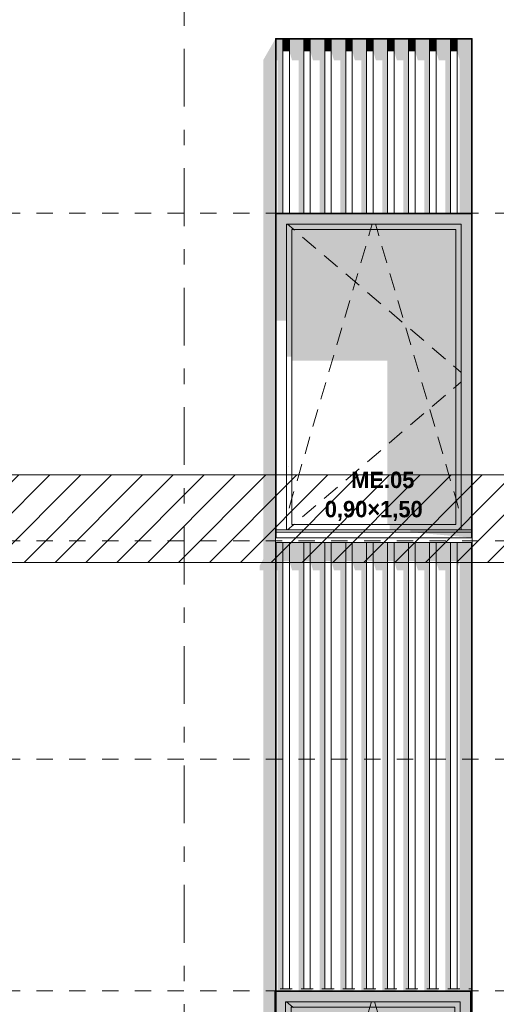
# Model space of a CAD drawing. Header units: millimetres. Extents: x -2373 to 36476, y -53000 to 10500.
# Tile 32 of 35: x 20704 to 22888, y 2438 to 6946. Entities that reach past the tile are written whole.
import ezdxf
from ezdxf.enums import TextEntityAlignment as Align

# ---------------------------------------------------------------- set-up
doc = ezdxf.new("R2010")
doc.units = ezdxf.units.MM
doc.header["$MEASUREMENT"] = 0
doc.linetypes.add('_TIRET COURT 1', pattern=[150, 75, -75])
doc.linetypes.add('Axe', pattern=[546.805537, 264.583325, -105.833328, 70.555556, -105.833328])
for name, color, linetype in [('Nouveau_0', 7, 'Continuous'), ('Nouveau_2D - Dessin général', 7, 'Continuous'), ('Nouveau_2D - Etiquettes 50ème', 7, 'Continuous'), ('Nouveau__Grille structurelle (axe_trame)', 7, 'Continuous'), ('Nouveau__Murs ext - Bardages', 7, 'Continuous'), ('Nouveau__Murs ext - Périphériques', 7, 'Continuous'), ('Nouveau_Fenêtres Archicad', 7, 'Continuous')]:
    doc.layers.add(name, color=color, linetype=linetype)
doc.styles.add('STYLE_GENERE_1', font='arial.ttf')
doc.styles.add('STYLE_GENERE_3', font='GOTHIC.TTF')

# ---------------------------------------------------------------- blocks, each defined once
blk = doc.blocks.new('Élément de coupe_5')
at = {"layer": 'Nouveau__Murs ext - Périphériques', "linetype": 'Continuous', "lineweight": 13}
for points in [[(21799, 885.3), (21799, 865.3), (22699, 865.3), (22706, 887.5), (22700.2, 887.5), (22717.5, 919.2), (22717.5, 884.3), (22720.5, 884.3), (22776.6, 982), (22773.6, 982), (22773.6, 2497), (22772.6, 2497), (22772.6, 993.4), (21879.6, 993.4), (21879.6, 982), (21876.6, 982), (21876.6, 993.4), (21872.6, 993.4), (21872.6, 1000), (21872.6, 2500), (21876.6, 2500), (21876.6, 3560), (21820.5, 3560), (21820.5, 924.7)], [(21885.8, 2500), (21943.4, 2500), (21952.2, 2510), (21896.9, 2510), (21896.9, 3560), (21885.8, 3560)], [(21981.8, 2500), (22039.4, 2500), (22048.2, 2510), (21992.9, 2510), (21992.9, 3560), (21981.8, 3560)], [(22077.8, 3560), (22077.8, 2500), (22135.4, 2500), (22144.2, 2510), (22088.9, 2510), (22088.9, 3560)], [(22184.9, 3560), (22173.8, 3560), (22173.8, 2500), (22231.4, 2500), (22240.2, 2510), (22184.9, 2510)], [(22280.9, 3560), (22269.8, 3560), (22269.8, 2500), (22327.4, 2500), (22336.2, 2510), (22280.9, 2510)], [(22365.8, 3560), (22365.8, 2500), (22423.4, 2500), (22432.2, 2510), (22376.9, 2510), (22376.9, 3560)], [(22461.8, 3560), (22461.8, 2500), (22519.4, 2500), (22528.2, 2510), (22472.9, 2510), (22472.9, 3560)], [(22568.9, 3560), (22557.8, 3560), (22557.8, 2500), (22615.4, 2500), (22624.2, 2510), (22568.9, 2510)], [(22664.9, 3560), (22653.8, 3560), (22653.8, 2500), (22711.4, 2500), (22717.5, 2506.9), (22717.5, 2500), (22773.6, 2500), (22773.6, 2510), (22760.9, 2510), (22760.9, 3560), (22720.2, 3560), (22720.2, 2510), (22664.9, 2510)]]:
    blk.add_hatch(color=7, dxfattribs=at).paths.add_polyline_path(points)
blk = doc.blocks.new('Élément de coupe_6')
at = {"layer": 'Nouveau__Murs ext - Périphériques', "linetype": 'Continuous', "lineweight": 13}
for points in [[(21803, 4425.3), (21820.5, 4425.3), (21820.5, 3560), (21876.6, 3560), (21876.6, 6860), (21820.5, 6762.3), (21820.5, 4477.3), (21803, 4445.3)], [(21896.9, 6857), (21879.6, 6857), (21879.6, 6759.3), (21885.8, 6759.3), (21885.8, 6060), (21896.9, 6060)], [(21992.9, 6857), (21952.2, 6857), (21952.2, 6759.3), (21981.8, 6759.3), (21981.8, 6060), (21992.9, 6060)], [(22048.2, 6857), (22048.2, 6759.3), (22077.8, 6759.3), (22077.8, 6060), (22088.9, 6060), (22088.9, 6857)], [(22184.9, 6857), (22144.2, 6857), (22144.2, 6759.3), (22173.8, 6759.3), (22173.8, 6060), (22184.9, 6060)], [(22280.9, 6857), (22240.2, 6857), (22240.2, 6759.3), (22269.8, 6759.3), (22269.8, 6060), (22280.9, 6060)], [(22336.2, 6857), (22336.2, 6759.3), (22365.8, 6759.3), (22365.8, 6060), (22376.9, 6060), (22376.9, 6857)], [(22472.9, 6857), (22432.2, 6857), (22432.2, 6759.3), (22461.8, 6759.3), (22461.8, 6060), (22472.9, 6060)], [(22528.2, 6857), (22528.2, 6759.3), (22557.8, 6759.3), (22557.8, 6060), (22568.9, 6060), (22568.9, 6857)], [(22624.2, 6857), (22624.2, 6759.3), (22653.8, 6759.3), (22653.8, 6060), (22664.9, 6060), (22664.9, 6857)], [(22720.2, 6857), (22720.2, 6060), (22760.9, 6060), (22760.9, 6857)], [(21879.6, 4553.4), (21879.6, 4425.3), (21885.8, 4425.3), (21885.8, 3560), (21896.9, 3560), (21896.9, 4553.4)], [(21952.2, 4553.4), (21952.2, 4425.3), (21981.8, 4425.3), (21981.8, 3560), (21992.9, 3560), (21992.9, 4553.4)], [(22048.2, 4425.3), (22077.8, 4425.3), (22077.8, 3560), (22088.9, 3560), (22088.9, 4553.4), (22048.2, 4553.4)], [(22144.2, 4553.4), (22144.2, 4425.3), (22173.8, 4425.3), (22173.8, 3560), (22184.9, 3560), (22184.9, 4553.4)], [(22240.2, 4553.4), (22240.2, 4425.3), (22269.8, 4425.3), (22269.8, 3560), (22280.9, 3560), (22280.9, 4553.4)], [(22336.2, 4553.4), (22336.2, 4425.3), (22365.8, 4425.3), (22365.8, 3560), (22376.9, 3560), (22376.9, 4553.4)], [(22472.9, 4553.4), (22432.2, 4553.4), (22432.2, 4425.3), (22461.8, 4425.3), (22461.8, 3560), (22472.9, 3560)], [(22528.2, 4553.4), (22528.2, 4425.3), (22557.8, 4425.3), (22557.8, 3560), (22568.9, 3560), (22568.9, 4553.4)], [(22664.9, 4553.4), (22624.2, 4553.4), (22624.2, 4425.3), (22653.8, 4425.3), (22653.8, 3560), (22664.9, 3560)], [(22760.9, 4553.4), (22720.2, 4553.4), (22720.2, 3560), (22760.9, 3560)]]:
    blk.add_hatch(color=7, dxfattribs=at).paths.add_polyline_path(points)
blk = doc.blocks.new('Élément de coupe_13')
at = {"layer": 'Nouveau_Fenêtres Archicad', "linetype": 'Continuous', "lineweight": 13}
for points in [[(22773.6, 6057), (21879.6, 6057), (21879.6, 6010), (21926.6, 6010), (22726.6, 6010), (22773.6, 6010)], [(21879.6, 5568.7), (21926.6, 5568.7), (21926.6, 6010), (21879.6, 6010)], [(22726.6, 6010), (21926.6, 6010), (21926.6, 5985), (21951.6, 5985), (22701.6, 5985), (22726.6, 5985)], [(22726.6, 6010), (22726.6, 4610), (22773.6, 4610), (22773.6, 6010)], [(21926.6, 5985), (21926.6, 5403.9), (21951.6, 5403.9), (21951.6, 5985)], [(22701.6, 5985), (21951.6, 5985), (21951.6, 5385.6), (22388.4, 5385.6), (22388.4, 4635), (22701.6, 4635)], [(22701.6, 5985), (22701.6, 4635), (22726.6, 4635), (22726.6, 5985)], [(21926.6, 5124.8), (21879.6, 5151.7), (21879.6, 5151.7), (21926.6, 5124.8)], [(21951.6, 4891.4), (21926.6, 4905.8), (21926.6, 4905.7), (21951.6, 4891.4)], [(21951.6, 4867.1), (22356.2, 4635), (22356.2, 4635), (21951.6, 4867.1)], [(22398.6, 4635), (22398.6, 4635), (22399, 4634.8), (22399, 4610), (22726.6, 4610), (22726.6, 4635), (22399, 4635), (22399, 4634.8)], [(22494.2, 4610), (22494.2, 4600), (22773.6, 4600), (22773.6, 4610)], [(22494.2, 4600), (22773.6, 4575), (22773.6, 4600)]]:
    blk.add_hatch(color=7, dxfattribs=at).paths.add_polyline_path(points)
at = {"layer": 'Nouveau_Fenêtres Archicad', "color": 7, "linetype": 'Continuous', "lineweight": 13}
for p, q in [((21926.6, 6010), (21926.6, 4610)), ((22726.6, 6010), (21926.6, 6010)), ((21930.9, 6010), (21960.2, 5985)), ((22311.9, 5985), (22319.2, 6010)), ((22341.2, 5985), (22333.9, 6010)), ((22726.6, 4610), (22726.6, 6010)), ((21951.6, 5985), (21951.6, 4635)), ((22701.6, 5985), (21951.6, 5985)), ((21960.2, 5985), (21962.4, 5983.1)), ((22000.5, 5950.6), (22061.3, 5898.7)), ((22303.8, 5957.3), (22304.1, 5958.2)), ((22304.1, 5958.2), (22311.9, 5985)), ((22349.1, 5958.2), (22341.2, 5985)), ((22349.3, 5957.3), (22349.1, 5958.2)), ((22701.6, 4635), (22701.6, 5985)), ((22267.2, 5832.5), (22289.7, 5909.3)), ((22385.9, 5832.5), (22363.4, 5909.3)), ((22099.4, 5866.3), (22160.2, 5814.4)), ((22198.3, 5781.9), (22259.2, 5730)), ((22230.6, 5707.8), (22253.2, 5784.5)), ((22422.5, 5707.8), (22400, 5784.5)), ((22297.2, 5697.5), (22358.1, 5645.6)), ((22194.1, 5583), (22216.6, 5659.8)), ((22459, 5583), (22436.5, 5659.8)), ((22396.1, 5613.2), (22457, 5561.3)), ((22157.5, 5458.3), (22180, 5535)), ((22495.6, 5458.3), (22473.1, 5535)), ((22495, 5528.8), (22555.9, 5476.9)), ((22121, 5333.5), (22143.5, 5410.3)), ((22532.2, 5333.5), (22509.7, 5410.3)), ((22593.9, 5444.5), (22654.8, 5392.5)), ((22690.7, 5361.9), (22701.6, 5352.6)), ((22701.6, 5352.6), (22726.6, 5331.3)), ((22084.4, 5208.8), (22106.9, 5285.5)), ((22568.7, 5208.8), (22546.2, 5285.5)), ((22701.6, 5267.4), (22726.6, 5288.7)), ((22690.7, 5258.1), (22701.6, 5267.4)), ((22593.9, 5175.5), (22654.8, 5227.5)), ((22047.8, 5084), (22070.3, 5160.8)), ((22495, 5091.2), (22555.9, 5143.1)), ((22605.3, 5084), (22582.8, 5160.8)), ((22396.1, 5006.8), (22457, 5058.7)), ((22011.3, 4959.3), (22033.8, 5036)), ((22641.9, 4959.3), (22619.4, 5036)), ((22297.2, 4922.5), (22358.1, 4974.4)), ((21974.7, 4834.5), (21997.2, 4911.3)), ((22198.3, 4838.1), (22259.2, 4890)), ((22678.4, 4834.5), (22655.9, 4911.3)), ((21951.6, 4755.6), (21960.6, 4786.5)), ((22099.4, 4753.7), (22160.2, 4805.6)), ((22701.6, 4755.6), (22692.5, 4786.5)), ((21938.1, 4709.8), (21951.6, 4755.6)), ((22715, 4709.8), (22701.6, 4755.6)), ((22000.5, 4669.4), (22061.3, 4721.3)), ((22773.6, 4610), (21879.6, 4610)), ((22773.6, 4600), (21879.6, 4600)), ((21930.9, 4610), (21960.2, 4635)), ((21951.6, 4635), (22701.6, 4635)), ((21960.2, 4635), (21962.4, 4636.9)), ((21876.6, 4575), (21876.6, 4573.4)), ((21876.6, 4573.4), (21876.6, 4553.4)), ((22776.6, 4573.4), (21876.6, 4573.4)), ((22776.6, 4553.4), (21876.6, 4553.4)), ((22776.6, 4575), (22776.6, 4573.4)), ((22776.6, 4573.4), (22776.6, 4553.4))]:
    blk.add_line(p, q, dxfattribs=at)
blk = doc.blocks.new('Élément de coupe_18')
at = {"layer": 'Nouveau_Fenêtres Archicad', "linetype": 'Continuous', "lineweight": 13}
for points in [[(21875.6, 1020), (21875.6, 2497), (21872.6, 2500), (21872.6, 1020)], [(21872.6, 2500), (21875.6, 2497), (21876.6, 2497), (21876.6, 2500)], [(21875.6, 2497), (21875.6, 2450), (21876.6, 2450), (21876.6, 2497)], [(21879.6, 2450), (21922.6, 2450), (22722.6, 2450), (22769.6, 2450), (22769.6, 2497), (21879.6, 2497)], [(22769.6, 2497), (22769.6, 1020), (22772.6, 1020), (22772.6, 2497)], [(21875.6, 2450), (21875.6, 2008.7), (21876.6, 2008.7), (21876.6, 2450)], [(21879.6, 2450), (21879.6, 2008.7), (21922.6, 2008.7), (21922.6, 2450)], [(22722.6, 2450), (21922.6, 2450), (21922.6, 2425), (21947.6, 2425), (22697.6, 2425), (22722.6, 2425)], [(22722.6, 2450), (22722.6, 1050), (22769.6, 1050), (22769.6, 2450)], [(21947.6, 2425), (21922.6, 2425), (21922.6, 1843.9), (21947.6, 1843.9)], [(22697.6, 2425), (21947.6, 2425), (21947.6, 1825.6), (22388.4, 1825.6), (22388.4, 1075), (22697.6, 1075)], [(22697.6, 2425), (22697.6, 1075), (22722.6, 1075), (22722.6, 2425)], [(22722.6, 1075), (22399, 1075), (22399, 1050), (22722.6, 1050)], [(22769.6, 1050), (22494.2, 1050), (22494.2, 1040), (22769.6, 1040)], [(22772.6, 1015.1), (22772.6, 1020), (22769.6, 1020), (22769.6, 1040), (22494.2, 1040)], [(21876.6, 1015), (21876.6, 1021.5), (21875.6, 1021.6), (21875.6, 1020), (21872.6, 1020), (21872.6, 1015.4)]]:
    blk.add_hatch(color=7, dxfattribs=at).paths.add_polyline_path(points)
at = {"layer": 'Nouveau_Fenêtres Archicad', "color": 7, "linetype": 'Continuous', "lineweight": 13}
for p, q in [((21872.6, 1020), (21872.6, 2500)), ((21872.6, 2500), (21876.6, 2500)), ((21875.6, 2497), (21875.6, 1020)), ((21876.6, 2497), (21875.6, 2497)), ((22769.6, 1020), (22769.6, 2497)), ((22772.6, 2497), (22772.6, 1020)), ((21922.6, 2450), (21922.6, 1050)), ((22722.6, 2450), (21922.6, 2450)), ((21926.9, 2450), (21956.2, 2425)), ((22307.9, 2425), (22315.2, 2450)), ((22337.2, 2425), (22329.9, 2450)), ((22722.6, 1050), (22722.6, 2450)), ((21947.6, 2425), (21947.6, 1075)), ((22697.6, 2425), (21947.6, 2425)), ((21956.2, 2425), (21958.4, 2423.1)), ((21996.5, 2390.6), (22057.3, 2338.7)), ((22299.8, 2397.3), (22300.1, 2398.2)), ((22300.1, 2398.2), (22307.9, 2425)), ((22345.1, 2398.2), (22337.2, 2425)), ((22345.3, 2397.3), (22345.1, 2398.2)), ((22697.6, 1075), (22697.6, 2425)), ((22263.2, 2272.5), (22285.7, 2349.3)), ((22381.9, 2272.5), (22359.4, 2349.3)), ((22095.4, 2306.3), (22156.2, 2254.4)), ((22194.3, 2221.9), (22255.2, 2170)), ((22226.6, 2147.8), (22249.2, 2224.5)), ((22418.5, 2147.8), (22396, 2224.5)), ((22293.2, 2137.5), (22354.1, 2085.6)), ((22190.1, 2023), (22212.6, 2099.8)), ((22455, 2023), (22432.5, 2099.8)), ((22392.1, 2053.2), (22453, 2001.3)), ((22153.5, 1898.3), (22176, 1975)), ((22491.6, 1898.3), (22469.1, 1975)), ((22491, 1968.8), (22551.9, 1916.9)), ((22117, 1773.5), (22139.5, 1850.3)), ((22528.2, 1773.5), (22505.7, 1850.3)), ((22589.9, 1884.5), (22650.8, 1832.5)), ((22686.7, 1801.9), (22697.6, 1792.6)), ((22697.6, 1792.6), (22722.6, 1771.3)), ((22080.4, 1648.8), (22102.9, 1725.5)), ((22564.7, 1648.8), (22542.2, 1725.5)), ((22697.6, 1707.4), (22722.6, 1728.7)), ((22686.7, 1698.1), (22697.6, 1707.4)), ((22589.9, 1615.5), (22650.8, 1667.5)), ((22043.8, 1524), (22066.3, 1600.8)), ((22491, 1531.2), (22551.9, 1583.1)), ((22601.3, 1524), (22578.8, 1600.8)), ((22392.1, 1446.8), (22453, 1498.7)), ((22007.3, 1399.3), (22029.8, 1476)), ((22637.9, 1399.3), (22615.4, 1476)), ((22293.2, 1362.5), (22354.1, 1414.4)), ((21970.7, 1274.5), (21993.2, 1351.3)), ((22194.3, 1278.1), (22255.2, 1330)), ((22674.4, 1274.5), (22651.9, 1351.3)), ((21947.6, 1195.6), (21956.6, 1226.5)), ((22095.4, 1193.7), (22156.2, 1245.6)), ((22697.6, 1195.6), (22688.5, 1226.5)), ((21934.1, 1149.8), (21947.6, 1195.6)), ((22711, 1149.8), (22697.6, 1195.6)), ((21996.5, 1109.4), (22057.3, 1161.3)), ((21876.6, 1050), (21875.6, 1050)), ((21876.6, 1040), (21875.6, 1040)), ((22769.6, 1050), (21879.6, 1050)), ((22769.6, 1040), (21879.6, 1040)), ((21926.9, 1050), (21956.2, 1075)), ((21947.6, 1075), (22697.6, 1075)), ((21956.2, 1075), (21958.4, 1076.9)), ((21875.6, 1020), (21872.6, 1020)), ((21872.6, 1020), (21872.6, 1013.4)), ((21872.6, 1013.4), (21872.6, 993.4)), ((22772.6, 1013.4), (21872.6, 1013.4)), ((22772.6, 993.4), (21872.6, 993.4)), ((22769.6, 1020), (22772.6, 1020)), ((22772.6, 1020), (22772.6, 1013.4)), ((22772.6, 1013.4), (22772.6, 993.4))]:
    blk.add_line(p, q, dxfattribs=at)
blk = doc.blocks.new('Élément de coupe_40')
at = {"layer": 'Nouveau__Murs ext - Bardages', "color": 7, "linetype": 'Continuous', "lineweight": 13}
for p, q in [((22773.6, 6060), (21879.6, 6060)), ((22773.6, 6057), (21879.6, 6057))]:
    blk.add_line(p, q, dxfattribs=at)
blk = doc.blocks.new('Élément de coupe_41')
at = {"layer": 'Nouveau__Murs ext - Bardages', "color": 7, "linetype": 'Continuous', "lineweight": 13}
for p, q in [((22773.6, 2500), (21879.6, 2500)), ((22773.6, 2497), (21879.6, 2497))]:
    blk.add_line(p, q, dxfattribs=at)
blk = doc.blocks.new('Élément de coupe_42')
at = {"layer": 'Nouveau__Murs ext - Bardages', "linetype": 'Continuous', "lineweight": 13}
for points in [[(21896.9, 2510), (21909.6, 2510), (21909.6, 4553.4), (21896.9, 4553.4)], [(21909.6, 4466.8), (21939.6, 4466.8), (21939.6, 4553.4), (21909.6, 4553.4)], [(21952.2, 4553.4), (21939.6, 4553.4), (21939.6, 4466.8), (21952.2, 4425.3)], [(21992.9, 2510), (22005.6, 2510), (22005.6, 4553.4), (21992.9, 4553.4)], [(22005.6, 4466.8), (22035.6, 4466.8), (22035.6, 4553.4), (22005.6, 4553.4)], [(22048.2, 4553.4), (22035.6, 4553.4), (22035.6, 4466.8), (22048.2, 4425.3)], [(22088.9, 2510), (22101.6, 2510), (22101.6, 4553.4), (22088.9, 4553.4)], [(22101.6, 4466.8), (22131.6, 4466.8), (22131.6, 4553.4), (22101.6, 4553.4)], [(22144.2, 4553.4), (22131.6, 4553.4), (22131.6, 4466.8), (22144.2, 4425.3)], [(22184.9, 2510), (22197.6, 2510), (22197.6, 4553.4), (22184.9, 4553.4)], [(22227.6, 4553.4), (22197.6, 4553.4), (22197.6, 4466.8), (22227.6, 4466.8)], [(22240.2, 4553.4), (22227.6, 4553.4), (22227.6, 4466.8), (22240.2, 4425.3)], [(22280.9, 2510), (22293.6, 2510), (22293.6, 4553.4), (22280.9, 4553.4)], [(22293.6, 4466.8), (22323.6, 4466.8), (22323.6, 4553.4), (22293.6, 4553.4)], [(22323.6, 4466.8), (22336.2, 4425.3), (22336.2, 4553.4), (22323.6, 4553.4)], [(22376.9, 2510), (22389.6, 2510), (22389.6, 4553.4), (22376.9, 4553.4)], [(22389.6, 4466.8), (22419.6, 4466.8), (22419.6, 4553.4), (22389.6, 4553.4)], [(22432.2, 4553.4), (22419.6, 4553.4), (22419.6, 4466.8), (22432.2, 4425.3)], [(22472.9, 2510), (22485.6, 2510), (22485.6, 4553.4), (22472.9, 4553.4)], [(22515.6, 4553.4), (22485.6, 4553.4), (22485.6, 4466.8), (22515.6, 4466.8)], [(22515.6, 4466.8), (22528.2, 4425.3), (22528.2, 4553.4), (22515.6, 4553.4)], [(22568.9, 2510), (22581.6, 2510), (22581.6, 4553.4), (22568.9, 4553.4)], [(22611.6, 4553.4), (22581.6, 4553.4), (22581.6, 4466.8), (22611.6, 4466.8)], [(22611.6, 4466.8), (22624.2, 4425.3), (22624.2, 4553.4), (22611.6, 4553.4)], [(22664.9, 2510), (22677.6, 2510), (22677.6, 4553.4), (22664.9, 4553.4)], [(22677.6, 4466.8), (22707.6, 4466.8), (22707.6, 4553.4), (22677.6, 4553.4)], [(22707.6, 4553.4), (22707.6, 4466.8), (22714.3, 4444.8), (22716.7, 4459.1), (22714.7, 4465.7), (22719.3, 4474.9), (22719.3, 2510), (22720.2, 2510), (22720.2, 4553.4)], [(22760.9, 2510), (22773.6, 2510), (22773.6, 4553.4), (22760.9, 4553.4)]]:
    blk.add_hatch(color=7, dxfattribs=at).paths.add_polyline_path(points)
at = {"layer": 'Nouveau__Murs ext - Bardages', "color": 7, "linetype": 'Continuous', "lineweight": 13}
for p, q in [((21909.6, 2510), (21909.6, 4553.4)), ((21939.6, 2510), (21939.6, 4553.4)), ((22005.6, 2510), (22005.6, 4553.4)), ((22035.6, 2510), (22035.6, 4553.4)), ((22101.6, 2510), (22101.6, 4553.4)), ((22131.6, 2510), (22131.6, 4553.4)), ((22197.6, 2510), (22197.6, 4553.4)), ((22227.6, 2510), (22227.6, 4553.4)), ((22293.6, 2510), (22293.6, 4553.4)), ((22323.6, 2510), (22323.6, 4553.4)), ((22389.6, 2510), (22389.6, 4553.4)), ((22419.6, 2510), (22419.6, 4553.4)), ((22485.6, 2510), (22485.6, 4553.4)), ((22515.6, 2510), (22515.6, 4553.4)), ((22581.6, 2510), (22581.6, 4553.4)), ((22611.6, 2510), (22611.6, 4553.4)), ((22677.6, 2510), (22677.6, 4553.4)), ((22707.6, 2510), (22707.6, 4553.4)), ((21909.6, 2510), (21896.9, 2510)), ((21939.6, 2510), (21909.6, 2510)), ((21952.2, 2510), (21939.6, 2510)), ((22005.6, 2510), (21992.9, 2510)), ((22035.6, 2510), (22005.6, 2510)), ((22048.2, 2510), (22035.6, 2510)), ((22101.6, 2510), (22088.9, 2510)), ((22131.6, 2510), (22101.6, 2510)), ((22144.2, 2510), (22131.6, 2510)), ((22197.6, 2510), (22184.9, 2510)), ((22227.6, 2510), (22197.6, 2510)), ((22240.2, 2510), (22227.6, 2510)), ((22293.6, 2510), (22280.9, 2510)), ((22323.6, 2510), (22293.6, 2510)), ((22336.2, 2510), (22323.6, 2510)), ((22389.6, 2510), (22376.9, 2510)), ((22419.6, 2510), (22389.6, 2510)), ((22432.2, 2510), (22419.6, 2510)), ((22485.6, 2510), (22472.9, 2510)), ((22515.6, 2510), (22485.6, 2510)), ((22528.2, 2510), (22515.6, 2510)), ((22581.6, 2510), (22568.9, 2510)), ((22611.6, 2510), (22581.6, 2510)), ((22624.2, 2510), (22611.6, 2510)), ((22677.6, 2510), (22664.9, 2510)), ((22707.6, 2510), (22677.6, 2510)), ((22720.2, 2510), (22707.6, 2510)), ((22773.6, 2510), (22760.9, 2510))]:
    blk.add_line(p, q, dxfattribs=at)
blk = doc.blocks.new('Élément de coupe_43')
at = {"layer": 'Nouveau__Murs ext - Bardages', "linetype": 'Continuous', "lineweight": 13}
blk.add_hatch(color=7, dxfattribs=at).paths.add_polyline_path([(21879.6, 4553.4), (21876.6, 4553.4), (21876.6, 4522.9), (21879.6, 4522.9)])
at = {"layer": 'Nouveau__Murs ext - Bardages', "color": 7, "linetype": 'Continuous', "lineweight": 13}
for p, q in [((21876.6, 4575), (21876.6, 6857)), ((21879.6, 6060), (21879.6, 6857)), ((21879.6, 6057), (21879.6, 6060)), ((21879.6, 4575), (21879.6, 6057)), ((21876.6, 1015), (21876.6, 4553.4)), ((21879.6, 2500), (21879.6, 4553.4)), ((21879.6, 2497), (21879.6, 2500)), ((21879.6, 1015), (21879.6, 2497))]:
    blk.add_line(p, q, dxfattribs=at)
blk = doc.blocks.new('Élément de coupe_44')
at = {"layer": 'Nouveau__Murs ext - Bardages', "color": 7, "linetype": 'Continuous', "lineweight": 13}
for p, q in [((22773.6, 6060), (22773.6, 6857)), ((22776.6, 4575), (22776.6, 6857)), ((22773.6, 6057), (22773.6, 6060)), ((22773.6, 4575), (22773.6, 6057)), ((22773.6, 2500), (22773.6, 4553.4)), ((22776.6, 982), (22776.6, 4553.4)), ((22773.6, 2497), (22773.6, 2500)), ((22773.6, 982), (22773.6, 2497))]:
    blk.add_line(p, q, dxfattribs=at)
blk = doc.blocks.new('Élément de coupe_75')
at = {"layer": 'Nouveau__Murs ext - Bardages', "linetype": 'Continuous', "lineweight": 13}
for points in [[(21909.6, 6857), (21896.9, 6857), (21896.9, 6060), (21909.6, 6060)], [(21939.6, 6857), (21909.6, 6857), (21909.6, 6800.8), (21939.6, 6800.8)], [(21952.2, 6857), (21939.6, 6857), (21939.6, 6800.8), (21952.2, 6759.3)], [(22005.6, 6857), (21992.9, 6857), (21992.9, 6060), (22005.6, 6060)], [(22035.6, 6857), (22005.6, 6857), (22005.6, 6800.8), (22035.6, 6800.8)], [(22048.2, 6857), (22035.6, 6857), (22035.6, 6800.8), (22048.2, 6759.3)], [(22101.6, 6857), (22088.9, 6857), (22088.9, 6060), (22101.6, 6060)], [(22131.6, 6857), (22101.6, 6857), (22101.6, 6800.8), (22131.6, 6800.8)], [(22144.2, 6857), (22131.6, 6857), (22131.6, 6800.8), (22144.2, 6759.3)], [(22197.6, 6857), (22184.9, 6857), (22184.9, 6060), (22197.6, 6060)], [(22227.6, 6857), (22197.6, 6857), (22197.6, 6800.8), (22227.6, 6800.8)], [(22240.2, 6857), (22227.6, 6857), (22227.6, 6800.8), (22240.2, 6759.3)], [(22293.6, 6857), (22280.9, 6857), (22280.9, 6060), (22293.6, 6060)], [(22323.6, 6857), (22293.6, 6857), (22293.6, 6800.8), (22323.6, 6800.8)], [(22323.6, 6857), (22323.6, 6800.8), (22336.2, 6759.3), (22336.2, 6857)], [(22389.6, 6857), (22376.9, 6857), (22376.9, 6060), (22389.6, 6060)], [(22389.6, 6857), (22389.6, 6800.8), (22419.6, 6800.8), (22419.6, 6857)], [(22432.2, 6857), (22419.6, 6857), (22419.6, 6800.8), (22432.2, 6759.3)], [(22485.6, 6857), (22472.9, 6857), (22472.9, 6060), (22485.6, 6060)], [(22515.6, 6857), (22485.6, 6857), (22485.6, 6800.8), (22515.6, 6800.8)], [(22528.2, 6857), (22515.6, 6857), (22515.6, 6800.8), (22528.2, 6759.3)], [(22581.6, 6857), (22568.9, 6857), (22568.9, 6060), (22581.6, 6060)], [(22611.6, 6857), (22581.6, 6857), (22581.6, 6800.8), (22611.6, 6800.8)], [(22624.2, 6857), (22611.6, 6857), (22611.6, 6800.8), (22624.2, 6759.3)], [(22677.6, 6857), (22664.9, 6857), (22664.9, 6060), (22677.6, 6060)], [(22707.6, 6857), (22677.6, 6857), (22677.6, 6800.8), (22707.6, 6800.8)], [(22720.2, 6857), (22707.6, 6857), (22707.6, 6800.8), (22719.3, 6762.4), (22719.3, 6060), (22720.2, 6060)], [(22773.6, 6857), (22760.9, 6857), (22760.9, 6060), (22773.6, 6060)]]:
    blk.add_hatch(color=7, dxfattribs=at).paths.add_polyline_path(points)
at = {"layer": 'Nouveau__Murs ext - Bardages', "color": 7, "linetype": 'Continuous', "lineweight": 13}
for p, q in [((21909.6, 6060), (21909.6, 6857)), ((21939.6, 6060), (21939.6, 6857)), ((22005.6, 6060), (22005.6, 6857)), ((22035.6, 6060), (22035.6, 6857)), ((22101.6, 6060), (22101.6, 6857)), ((22131.6, 6060), (22131.6, 6857)), ((22197.6, 6060), (22197.6, 6857)), ((22227.6, 6060), (22227.6, 6857)), ((22293.6, 6060), (22293.6, 6857)), ((22323.6, 6060), (22323.6, 6857)), ((22389.6, 6060), (22389.6, 6857)), ((22419.6, 6060), (22419.6, 6857)), ((22485.6, 6060), (22485.6, 6857)), ((22515.6, 6060), (22515.6, 6857)), ((22581.6, 6060), (22581.6, 6857)), ((22611.6, 6060), (22611.6, 6857)), ((22677.6, 6060), (22677.6, 6857)), ((22707.6, 6060), (22707.6, 6857))]:
    blk.add_line(p, q, dxfattribs=at)
blk = doc.blocks.new('Élément de coupe_78')
at = {"layer": 'Nouveau__Murs ext - Bardages', "color": 7, "linetype": 'Continuous', "lineweight": 13}
for p, q in [((21876.6, 6857), (21876.6, 6860)), ((22776.6, 6860), (21876.6, 6860)), ((21879.6, 6857), (21876.6, 6857)), ((22773.6, 6857), (21879.6, 6857)), ((22776.6, 6857), (22773.6, 6857)), ((22776.6, 6857), (22776.6, 6860))]:
    blk.add_line(p, q, dxfattribs=at)
blk = doc.blocks.new('Marque grille standard[4]', base_point=(21457.6, 10000))
at = {"layer": 'Nouveau__Grille structurelle (axe_trame)', "color": 1, "linetype": 'Axe', "lineweight": 20}
blk.add_line((21457.6, 9000), (21457.6, -3000), dxfattribs=at)
at = {"layer": 'Nouveau__Grille structurelle (axe_trame)', "color": 7, "lineweight": 13, "style": 'STYLE_GENERE_1'}
for tag, p in [('AC_MarkerText_1_0', (21457.6, 10337.5)), ('AC_MarkerText_1_1', (21457.6, -4162.5))]:
    blk.add_attdef(tag, text='', height=175, rotation=360, dxfattribs=at).set_placement(p, align=Align.TOP_CENTER)

msp = doc.modelspace()

# ---------------------------------------------------------------- hatches: boundary and pattern name
at = {"layer": 'Nouveau_0', "linetype": 'Continuous', "lineweight": 0}
h = msp.add_hatch(dxfattribs=at)
h.set_pattern_fill('Blocs_maçonnerie', color=112, style=0, pattern_type=2)
h.set_pattern_definition([(45, (0, 0), (-70.71068, 70.71068), [])])
h.paths.add_polyline_path([(8727.4, 4861.7), (28411.4, 4861.7), (28411.4, 4461.7), (8727.4, 4461.7)])

# ---------------------------------------------------------------- linework, layer by layer
at = {"layer": 'Nouveau_0', "color": 112, "linetype": 'Continuous', "lineweight": 0, "flags": 128}
msp.add_lwpolyline([(8727.4, 4861.7), (28411.4, 4861.7), (28411.4, 4461.7), (8727.4, 4461.7)], close=True, dxfattribs=at)
at = {"layer": 'Nouveau_2D - Dessin général', "color": 7, "linetype": '_TIRET COURT 1', "lineweight": 13}
for p, q in [((28056.5, 6060), (8372.5, 6060)), ((28056.5, 4560), (7279.7, 4560)), ((28056.5, 3560), (7279.7, 3560)), ((28056.5, 2500), (8372.5, 2500))]:
    msp.add_line(p, q, dxfattribs=at)

# ---------------------------------------------------------------- block references
at = {"layer": 'Nouveau__Grille structurelle (axe_trame)', "color": 7, "linetype": 'Continuous', "lineweight": 13}
msp.add_blockref('Marque grille standard[4]', (21457.6, 10000), dxfattribs=at)
at = {"layer": 'Nouveau__Murs ext - Bardages', "lineweight": 0}
for name in ['Élément de coupe_78', 'Élément de coupe_43', 'Élément de coupe_75', 'Élément de coupe_44', 'Élément de coupe_40', 'Élément de coupe_42', 'Élément de coupe_41']:
    msp.add_blockref(name, (0, 0), dxfattribs=at)
at = {"layer": 'Nouveau__Murs ext - Périphériques', "lineweight": 0}
for name in ['Élément de coupe_6', 'Élément de coupe_5']:
    msp.add_blockref(name, (0, 0), dxfattribs=at)
at = {"layer": 'Nouveau_Fenêtres Archicad', "lineweight": 0}
for name in ['Élément de coupe_13', 'Élément de coupe_18']:
    msp.add_blockref(name, (0, 0), dxfattribs=at)

# ---------------------------------------------------------------- texts
at = {"layer": 'Nouveau_2D - Etiquettes 50ème', "color": 7, "linetype": 'Continuous', "lineweight": 13, "insert": (22326, 4651.1), "char_height": 75, "attachment_point": 8, "line_spacing_factor": 1.071211, "style": 'STYLE_GENERE_3'}
msp.add_mtext('{\\fCentury Gothic|b1|i0|c0|p0;\\W2.97429; }{\\A1;\\fCentury Gothic|b1|i0|c0|p0;ME.05 }\\P{\\A1;\\fCentury Gothic|b1|i0|c0|p0;0,90×1,50}', dxfattribs=at)

doc.saveas('drawing.dxf')
